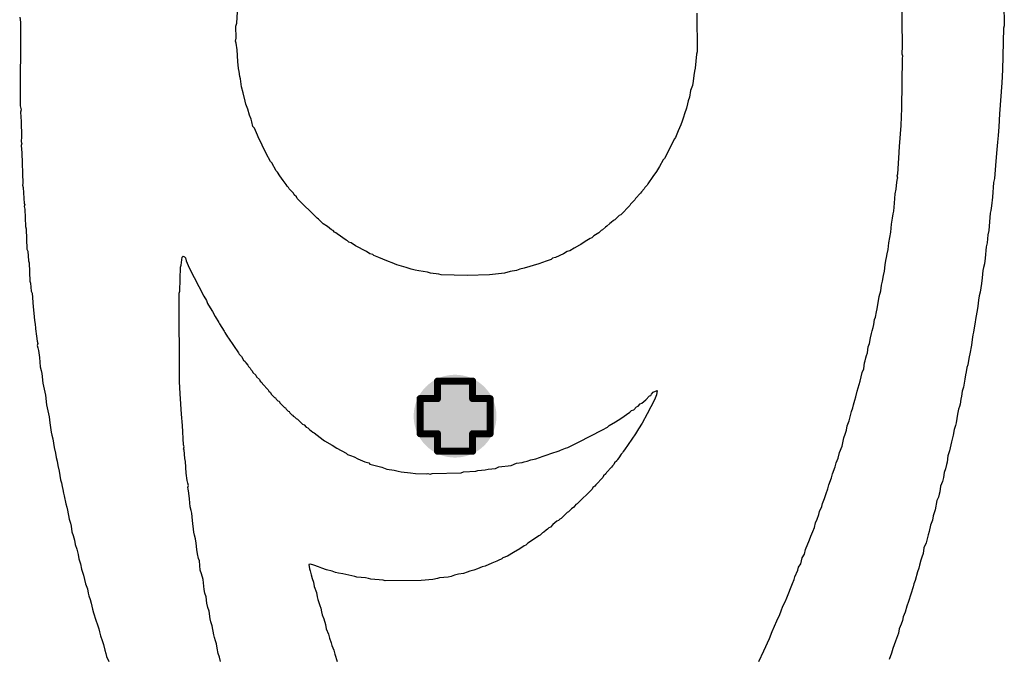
# Model space of a CAD drawing. Header units: inches. Extents: x -0.1 to 10.2, y 0 to 6.5.
# Tile 4 of 95: x 0.147 to 0.428, y 0.62 to 0.802. Entities that reach past the tile are written whole.
import ezdxf

# ---------------------------------------------------------------- set-up
doc = ezdxf.new("R2010")
doc.units = ezdxf.units.IN
doc.header["$MEASUREMENT"] = 0
for name, color, linetype in [('Bottom Layer', 5, 'Continuous'), ('Drill Drawing', 1, 'Continuous'), ('Top Layer', 1, 'Continuous'), ('Top Overlay', 2, 'Continuous'), ('Via Holes', 16, 'Continuous')]:
    doc.layers.add(name, color=color, linetype=linetype)

msp = doc.modelspace()

# ---------------------------------------------------------------- hatches: boundary and pattern name
at = {"layer": 'Bottom Layer'}
h = msp.add_hatch(color=5, dxfattribs=at)
edge = h.paths.add_edge_path()
edge.add_arc((0.27165, 0.68898), 0.01181, 0, 360)
at = {"layer": 'Top Layer'}
h = msp.add_hatch(color=1, dxfattribs=at)
edge = h.paths.add_edge_path()
edge.add_arc((0.27165, 0.68898), 0.01181, 0, 360)
at = {"layer": 'Via Holes'}
h = msp.add_hatch(color=7, dxfattribs=at)
edge = h.paths.add_edge_path()
edge.add_arc((0.27165, 0.68898), 0.00591, 0, 360)

# ---------------------------------------------------------------- linework, layer by layer
at = {"layer": 'Drill Drawing', "const_width": 0.002}
for points in [[(0.26665, 0.69398), (0.26665, 0.69898)], [(0.26665, 0.69898), (0.27665, 0.69898)], [(0.27665, 0.69398), (0.27665, 0.69898)], [(0.26165, 0.68398), (0.26165, 0.69398)], [(0.26165, 0.69398), (0.26665, 0.69398)], [(0.27665, 0.69398), (0.28165, 0.69398)], [(0.28165, 0.68398), (0.28165, 0.69398)], [(0.26165, 0.68398), (0.26665, 0.68398)], [(0.26665, 0.67898), (0.26665, 0.68398)], [(0.27665, 0.68398), (0.28165, 0.68398)], [(0.27665, 0.67898), (0.27665, 0.68398)], [(0.26665, 0.67898), (0.27665, 0.67898)]]:
    msp.add_lwpolyline(points, dxfattribs=at)
at = {"layer": 'Drill Drawing', "const_width": 0.001}
for points in [[(0.26615, 0.69898, 1), (0.26715, 0.69898, 1)], [(0.26615, 0.69898, 1), (0.26715, 0.69898, 1)], [(0.27615, 0.69898, 1), (0.27715, 0.69898, 1)], [(0.27615, 0.69898, 1), (0.27715, 0.69898, 1)], [(0.26115, 0.69398, 1), (0.26215, 0.69398, 1)], [(0.26115, 0.69398, 1), (0.26215, 0.69398, 1)], [(0.26615, 0.69398, 1), (0.26715, 0.69398, 1)], [(0.26615, 0.69398, 1), (0.26715, 0.69398, 1)], [(0.27615, 0.69398, 1), (0.27715, 0.69398, 1)], [(0.27615, 0.69398, 1), (0.27715, 0.69398, 1)], [(0.28115, 0.69398, 1), (0.28215, 0.69398, 1)], [(0.28115, 0.69398, 1), (0.28215, 0.69398, 1)], [(0.26115, 0.68398, 1), (0.26215, 0.68398, 1)], [(0.26115, 0.68398, 1), (0.26215, 0.68398, 1)], [(0.26615, 0.68398, 1), (0.26715, 0.68398, 1)], [(0.26615, 0.68398, 1), (0.26715, 0.68398, 1)], [(0.27615, 0.68398, 1), (0.27715, 0.68398, 1)], [(0.27615, 0.68398, 1), (0.27715, 0.68398, 1)], [(0.28115, 0.68398, 1), (0.28215, 0.68398, 1)], [(0.28115, 0.68398, 1), (0.28215, 0.68398, 1)], [(0.26615, 0.67898, 1), (0.26715, 0.67898, 1)], [(0.26615, 0.67898, 1), (0.26715, 0.67898, 1)], [(0.27615, 0.67898, 1), (0.27715, 0.67898, 1)], [(0.27615, 0.67898, 1), (0.27715, 0.67898, 1)]]:
    msp.add_lwpolyline(points, format="xyb", close=True, dxfattribs=at)
at = {"layer": 'Top Overlay'}
for p, q in [((0.39928, 0.79457), (0.39907, 0.80986)), ((0.42821, 0.80676), (0.42831, 0.80026)), ((0.20936, 0.80098), (0.20956, 0.80428)), ((0.34059, 0.80387), (0.34069, 0.79282)), ((0.14746, 0.80273), (0.14767, 0.80129)), ((0.14767, 0.80129), (0.14757, 0.77742)), ((0.20915, 0.80015), (0.20936, 0.80098)), ((0.20925, 0.79674), (0.20915, 0.80015)), ((0.42811, 0.79964), (0.4278, 0.78775)), ((0.42831, 0.80026), (0.42811, 0.79964)), ((0.20905, 0.79592), (0.20925, 0.79674)), ((0.20925, 0.7953), (0.20905, 0.79592)), ((0.20946, 0.79344), (0.20925, 0.7953)), ((0.20967, 0.79013), (0.20946, 0.79344)), ((0.34048, 0.7922), (0.34017, 0.78817)), ((0.34069, 0.79282), (0.34048, 0.7922)), ((0.39917, 0.7922), (0.39928, 0.79457)), ((0.39938, 0.79158), (0.39917, 0.7922)), ((0.20987, 0.78806), (0.20967, 0.79013)), ((0.39907, 0.7768), (0.39928, 0.79106)), ((0.39928, 0.79106), (0.39938, 0.79158)), ((0.21008, 0.78724), (0.20987, 0.78806)), ((0.21029, 0.78579), (0.21008, 0.78724)), ((0.33997, 0.78734), (0.33976, 0.7861)), ((0.34017, 0.78817), (0.33997, 0.78734)), ((0.4278, 0.78775), (0.42759, 0.78403)), ((0.21049, 0.78517), (0.21029, 0.78579)), ((0.2107, 0.7829), (0.21049, 0.78517)), ((0.33955, 0.78445), (0.33935, 0.78321)), ((0.33976, 0.7861), (0.33955, 0.78445)), ((0.42759, 0.78403), (0.42697, 0.77515)), ((0.21122, 0.78114), (0.2107, 0.7829)), ((0.21173, 0.77876), (0.21122, 0.78114)), ((0.33883, 0.78186), (0.33852, 0.7799)), ((0.33935, 0.78321), (0.33883, 0.78186)), ((0.21194, 0.77794), (0.21173, 0.77876)), ((0.3379, 0.77804), (0.33769, 0.7768)), ((0.33811, 0.77887), (0.3379, 0.77804)), ((0.33852, 0.7799), (0.33811, 0.77887)), ((0.14757, 0.77742), (0.14788, 0.77628)), ((0.14788, 0.77628), (0.14767, 0.77566)), ((0.14767, 0.77566), (0.14788, 0.77298)), ((0.21256, 0.77649), (0.21194, 0.77794)), ((0.21297, 0.77484), (0.21256, 0.77649)), ((0.33707, 0.77515), (0.33676, 0.77422)), ((0.33769, 0.7768), (0.33707, 0.77515)), ((0.39886, 0.77184), (0.39907, 0.7768)), ((0.42697, 0.77515), (0.42676, 0.77143)), ((0.14788, 0.77298), (0.14798, 0.76874)), ((0.21349, 0.7737), (0.21297, 0.77484)), ((0.2137, 0.77287), (0.21349, 0.7737)), ((0.21401, 0.77153), (0.2137, 0.77287)), ((0.33645, 0.77308), (0.33604, 0.77205)), ((0.33676, 0.77422), (0.33645, 0.77308)), ((0.21442, 0.77112), (0.21401, 0.77153)), ((0.21525, 0.76905), (0.21442, 0.77112)), ((0.33532, 0.77029), (0.33449, 0.76843)), ((0.33604, 0.77205), (0.33532, 0.77029)), ((0.39845, 0.76585), (0.39886, 0.77184)), ((0.42676, 0.77143), (0.42656, 0.76895)), ((0.14798, 0.76874), (0.14788, 0.76719)), ((0.14788, 0.76719), (0.14808, 0.76678)), ((0.14808, 0.76678), (0.14788, 0.76616)), ((0.21545, 0.76864), (0.21525, 0.76905)), ((0.21773, 0.76388), (0.21545, 0.76864)), ((0.33428, 0.76802), (0.33139, 0.76244)), ((0.33449, 0.76843), (0.33428, 0.76802)), ((0.42635, 0.76709), (0.42614, 0.76502)), ((0.42656, 0.76895), (0.42635, 0.76709)), ((0.14788, 0.76616), (0.14808, 0.76409)), ((0.14808, 0.76409), (0.14839, 0.75531)), ((0.39824, 0.76254), (0.39845, 0.76585)), ((0.42614, 0.76502), (0.42594, 0.76171)), ((0.21897, 0.76161), (0.21773, 0.76388)), ((0.21938, 0.7612), (0.21897, 0.76161)), ((0.22062, 0.75892), (0.21938, 0.7612)), ((0.33098, 0.76202), (0.32994, 0.76016)), ((0.33139, 0.76244), (0.33098, 0.76202)), ((0.39793, 0.7581), (0.39824, 0.76254)), ((0.42594, 0.76171), (0.42552, 0.75675)), ((0.22103, 0.75851), (0.22062, 0.75892)), ((0.22165, 0.75748), (0.22103, 0.75851)), ((0.32912, 0.75872), (0.32808, 0.75727)), ((0.32994, 0.76016), (0.32912, 0.75872)), ((0.22258, 0.75613), (0.22165, 0.75748)), ((0.22351, 0.755), (0.22258, 0.75613)), ((0.32808, 0.75727), (0.32664, 0.7552)), ((0.39742, 0.75365), (0.39762, 0.75572)), ((0.39762, 0.75572), (0.39783, 0.75675)), ((0.39773, 0.75748), (0.39793, 0.7581)), ((0.39793, 0.75686), (0.39773, 0.75748)), ((0.39783, 0.75675), (0.39793, 0.75686)), ((0.42521, 0.75562), (0.4249, 0.75138)), ((0.42552, 0.75675), (0.42521, 0.75562)), ((0.14839, 0.75531), (0.14829, 0.75479)), ((0.14829, 0.75479), (0.1485, 0.75417)), ((0.1485, 0.75417), (0.1487, 0.74962)), ((0.22372, 0.75458), (0.22351, 0.755)), ((0.22413, 0.75417), (0.22372, 0.75458)), ((0.22434, 0.75376), (0.22413, 0.75417)), ((0.22558, 0.75252), (0.22434, 0.75376)), ((0.32478, 0.75293), (0.32457, 0.75252)), ((0.3256, 0.75376), (0.32478, 0.75293)), ((0.32581, 0.75417), (0.3256, 0.75376)), ((0.32643, 0.75479), (0.32581, 0.75417)), ((0.32664, 0.7552), (0.32643, 0.75479)), ((0.39721, 0.75241), (0.39742, 0.75365)), ((0.22579, 0.7521), (0.22558, 0.75252)), ((0.22641, 0.75148), (0.22579, 0.7521)), ((0.22661, 0.75107), (0.22641, 0.75148)), ((0.2323, 0.74539), (0.22661, 0.75107)), ((0.32292, 0.75066), (0.32168, 0.74942)), ((0.32312, 0.75107), (0.32292, 0.75066)), ((0.32457, 0.75252), (0.32312, 0.75107)), ((0.397, 0.74973), (0.39721, 0.75241)), ((0.4249, 0.75138), (0.4247, 0.7489)), ((0.1487, 0.74962), (0.14891, 0.74942)), ((0.14891, 0.74942), (0.1487, 0.7488)), ((0.1487, 0.7488), (0.14891, 0.74797)), ((0.14891, 0.74797), (0.14912, 0.74301)), ((0.32147, 0.749), (0.31889, 0.74642)), ((0.32168, 0.74942), (0.32147, 0.749)), ((0.39659, 0.74663), (0.3968, 0.74745)), ((0.3968, 0.74745), (0.397, 0.74973)), ((0.42449, 0.74766), (0.42428, 0.74683)), ((0.4247, 0.7489), (0.42449, 0.74766)), ((0.23271, 0.74518), (0.2323, 0.74539)), ((0.23405, 0.74384), (0.23271, 0.74518)), ((0.31682, 0.74477), (0.3162, 0.74415)), ((0.31723, 0.74497), (0.31682, 0.74477)), ((0.31847, 0.74621), (0.31723, 0.74497)), ((0.31889, 0.74642), (0.31847, 0.74621)), ((0.39618, 0.74373), (0.39638, 0.74539)), ((0.39638, 0.74539), (0.39659, 0.74663)), ((0.42428, 0.74683), (0.42387, 0.74187)), ((0.14912, 0.74301), (0.14932, 0.74239)), ((0.14932, 0.74239), (0.14953, 0.7366)), ((0.23529, 0.74301), (0.23405, 0.74384)), ((0.23643, 0.74208), (0.23529, 0.74301)), ((0.23684, 0.74187), (0.23643, 0.74208)), ((0.23726, 0.74146), (0.23684, 0.74187)), ((0.23767, 0.74125), (0.23726, 0.74146)), ((0.31331, 0.74187), (0.31269, 0.74125)), ((0.31372, 0.74208), (0.31331, 0.74187)), ((0.31455, 0.74291), (0.31372, 0.74208)), ((0.31496, 0.74311), (0.31455, 0.74291)), ((0.31579, 0.74394), (0.31496, 0.74311)), ((0.3162, 0.74415), (0.31579, 0.74394)), ((0.39535, 0.73836), (0.39597, 0.74146)), ((0.39597, 0.74146), (0.39618, 0.74373)), ((0.42387, 0.74187), (0.42366, 0.74063)), ((0.23798, 0.74094), (0.23767, 0.74125)), ((0.24056, 0.73919), (0.23798, 0.74094)), ((0.24098, 0.73898), (0.24056, 0.73919)), ((0.24139, 0.73857), (0.24098, 0.73898)), ((0.30876, 0.73877), (0.30752, 0.73795)), ((0.31021, 0.7396), (0.30876, 0.73877)), ((0.31062, 0.73981), (0.31021, 0.7396)), ((0.31124, 0.74043), (0.31062, 0.73981)), ((0.31269, 0.74125), (0.31124, 0.74043)), ((0.42366, 0.74063), (0.42346, 0.73836)), ((0.14953, 0.7366), (0.14974, 0.73598)), ((0.14974, 0.73598), (0.14994, 0.7333)), ((0.24201, 0.73836), (0.24139, 0.73857)), ((0.24325, 0.73753), (0.24201, 0.73836)), ((0.24635, 0.73588), (0.24325, 0.73753)), ((0.24738, 0.73526), (0.24635, 0.73588)), ((0.30359, 0.73588), (0.30256, 0.73526)), ((0.30442, 0.73609), (0.30359, 0.73588)), ((0.30566, 0.73691), (0.30442, 0.73609)), ((0.30711, 0.73774), (0.30566, 0.73691)), ((0.30752, 0.73795), (0.30711, 0.73774)), ((0.39494, 0.73526), (0.39514, 0.7365)), ((0.39514, 0.7365), (0.39535, 0.73836)), ((0.42315, 0.73722), (0.42284, 0.73402)), ((0.42346, 0.73836), (0.42315, 0.73722)), ((0.14994, 0.7333), (0.15015, 0.73268)), ((0.19355, 0.73206), (0.19376, 0.73433)), ((0.19376, 0.73433), (0.19406, 0.73464)), ((0.19406, 0.73464), (0.19448, 0.73443)), ((0.19448, 0.73443), (0.19479, 0.73412)), ((0.19479, 0.73412), (0.19499, 0.7333)), ((0.19499, 0.7333), (0.19582, 0.73123)), ((0.24821, 0.73505), (0.24738, 0.73526)), ((0.24852, 0.73474), (0.24821, 0.73505)), ((0.24986, 0.73423), (0.24852, 0.73474)), ((0.251, 0.73371), (0.24986, 0.73423)), ((0.25265, 0.73309), (0.251, 0.73371)), ((0.25369, 0.73268), (0.25265, 0.73309)), ((0.2976, 0.73319), (0.29553, 0.73237)), ((0.29905, 0.73361), (0.2976, 0.73319)), ((0.29946, 0.73402), (0.29905, 0.73361)), ((0.30029, 0.73423), (0.29946, 0.73402)), ((0.30256, 0.73526), (0.30029, 0.73423)), ((0.39432, 0.73216), (0.39452, 0.7334)), ((0.39452, 0.7334), (0.39473, 0.73423)), ((0.39473, 0.73423), (0.39494, 0.73526)), ((0.42284, 0.73402), (0.42263, 0.73237)), ((0.15015, 0.73268), (0.15036, 0.72751)), ((0.19314, 0.72462), (0.19334, 0.73144)), ((0.19334, 0.73144), (0.19355, 0.73206)), ((0.19582, 0.73123), (0.19995, 0.72317)), ((0.25503, 0.73216), (0.25369, 0.73268)), ((0.25772, 0.73133), (0.25503, 0.73216)), ((0.25916, 0.73092), (0.25772, 0.73133)), ((0.2603, 0.73061), (0.25916, 0.73092)), ((0.26133, 0.7304), (0.2603, 0.73061)), ((0.26381, 0.72999), (0.26133, 0.7304)), ((0.28913, 0.73051), (0.28737, 0.7302)), ((0.29016, 0.73092), (0.28913, 0.73051)), ((0.2914, 0.73113), (0.29016, 0.73092)), ((0.29553, 0.73237), (0.2914, 0.73113)), ((0.3939, 0.72906), (0.39411, 0.7303)), ((0.39411, 0.7303), (0.39432, 0.73216)), ((0.42222, 0.73051), (0.42201, 0.72844)), ((0.42242, 0.73133), (0.42222, 0.73051)), ((0.42263, 0.73237), (0.42242, 0.73133)), ((0.15036, 0.72751), (0.15056, 0.72689)), ((0.26464, 0.72978), (0.26381, 0.72999)), ((0.26702, 0.72947), (0.26464, 0.72978)), ((0.26764, 0.72927), (0.26702, 0.72947)), ((0.27508, 0.72906), (0.26764, 0.72927)), ((0.28148, 0.72927), (0.27508, 0.72906)), ((0.28572, 0.72978), (0.28148, 0.72927)), ((0.28737, 0.7302), (0.28572, 0.72978)), ((0.39328, 0.72637), (0.39359, 0.72751)), ((0.39359, 0.72751), (0.3939, 0.72906)), ((0.42201, 0.72844), (0.4218, 0.72679)), ((0.15056, 0.72689), (0.15077, 0.72462)), ((0.15077, 0.72462), (0.15098, 0.724)), ((0.19293, 0.724), (0.19314, 0.72462)), ((0.39266, 0.72307), (0.39308, 0.72472)), ((0.39308, 0.72472), (0.39328, 0.72637)), ((0.4218, 0.72679), (0.42139, 0.72431)), ((0.15098, 0.724), (0.15129, 0.72017)), ((0.19303, 0.69889), (0.19293, 0.724)), ((0.19995, 0.72317), (0.20078, 0.72193)), ((0.20078, 0.72193), (0.20099, 0.7211)), ((0.39225, 0.72079), (0.39246, 0.72183)), ((0.39246, 0.72183), (0.39266, 0.72307)), ((0.42098, 0.72203), (0.42077, 0.72038)), ((0.42118, 0.72327), (0.42098, 0.72203)), ((0.42139, 0.72431), (0.42118, 0.72327)), ((0.15129, 0.72017), (0.15149, 0.71831)), ((0.20099, 0.7211), (0.20181, 0.71986)), ((0.20181, 0.71986), (0.20243, 0.71883)), ((0.39184, 0.71873), (0.39204, 0.71955)), ((0.39204, 0.71955), (0.39225, 0.72079)), ((0.42056, 0.71914), (0.42015, 0.71707)), ((0.42077, 0.72038), (0.42056, 0.71914)), ((0.15149, 0.71831), (0.1517, 0.71625)), ((0.1517, 0.71625), (0.15191, 0.71521)), ((0.20243, 0.71883), (0.20326, 0.71738)), ((0.20326, 0.71738), (0.20429, 0.71573)), ((0.39111, 0.71511), (0.39132, 0.71656)), ((0.39132, 0.71656), (0.39153, 0.71718)), ((0.39153, 0.71718), (0.39184, 0.71873)), ((0.42015, 0.71707), (0.41994, 0.71521)), ((0.15191, 0.71521), (0.15201, 0.71408)), ((0.15201, 0.71408), (0.15201, 0.71387)), ((0.15201, 0.71387), (0.15222, 0.7118)), ((0.20429, 0.71573), (0.2045, 0.71532)), ((0.2045, 0.71532), (0.20574, 0.71325)), ((0.3906, 0.71335), (0.39091, 0.71428)), ((0.39091, 0.71428), (0.39111, 0.71511)), ((0.41974, 0.71418), (0.41953, 0.71294)), ((0.41994, 0.71521), (0.41974, 0.71418)), ((0.15222, 0.7118), (0.15242, 0.71036)), ((0.20574, 0.71325), (0.20595, 0.71284)), ((0.20595, 0.71284), (0.20677, 0.7116)), ((0.20677, 0.7116), (0.20698, 0.71118)), ((0.20698, 0.71118), (0.20987, 0.70705)), ((0.38987, 0.70974), (0.39018, 0.71129)), ((0.39018, 0.71129), (0.39039, 0.71253)), ((0.39039, 0.71253), (0.3906, 0.71335)), ((0.41912, 0.71088), (0.41891, 0.70922)), ((0.41932, 0.71212), (0.41912, 0.71088)), ((0.41953, 0.71294), (0.41932, 0.71212)), ((0.15242, 0.71036), (0.15263, 0.70974)), ((0.15263, 0.70974), (0.15242, 0.70912)), ((0.15242, 0.70912), (0.15263, 0.7085)), ((0.15263, 0.7085), (0.15284, 0.70767)), ((0.38925, 0.70705), (0.38946, 0.70871)), ((0.38946, 0.70871), (0.38987, 0.70974)), ((0.41891, 0.70922), (0.4185, 0.70674)), ((0.15284, 0.70767), (0.15315, 0.70571)), ((0.15315, 0.70571), (0.15335, 0.70302)), ((0.20987, 0.70705), (0.21008, 0.70664)), ((0.21008, 0.70664), (0.2107, 0.70602)), ((0.2107, 0.70602), (0.21132, 0.70499)), ((0.21132, 0.70499), (0.21173, 0.70457)), ((0.38863, 0.70478), (0.38884, 0.70561)), ((0.38884, 0.70561), (0.38905, 0.70623)), ((0.38905, 0.70623), (0.38925, 0.70705)), ((0.41829, 0.70592), (0.41808, 0.70488)), ((0.4185, 0.70674), (0.41829, 0.70592)), ((0.15335, 0.70302), (0.15356, 0.70199)), ((0.21173, 0.70457), (0.21194, 0.70416)), ((0.21194, 0.70416), (0.21256, 0.70354)), ((0.21256, 0.70354), (0.21277, 0.70313)), ((0.21277, 0.70313), (0.21318, 0.70271)), ((0.21318, 0.70271), (0.21339, 0.7023)), ((0.21339, 0.7023), (0.2138, 0.70189)), ((0.38781, 0.70147), (0.38822, 0.70251)), ((0.38822, 0.70251), (0.38843, 0.70416)), ((0.38843, 0.70416), (0.38863, 0.70478)), ((0.41767, 0.70282), (0.41746, 0.70158)), ((0.41788, 0.70364), (0.41767, 0.70282)), ((0.41808, 0.70488), (0.41788, 0.70364)), ((0.15356, 0.70199), (0.15377, 0.70116)), ((0.15377, 0.70116), (0.15408, 0.69837)), ((0.2138, 0.70189), (0.21401, 0.70147)), ((0.21401, 0.70147), (0.21483, 0.70065)), ((0.21483, 0.70065), (0.21504, 0.70023)), ((0.21504, 0.70023), (0.21587, 0.69941)), ((0.21587, 0.69941), (0.21607, 0.69899)), ((0.38719, 0.69899), (0.38781, 0.70147)), ((0.41705, 0.69951), (0.41664, 0.69724)), ((0.41726, 0.70075), (0.41705, 0.69951)), ((0.41746, 0.70158), (0.41726, 0.70075)), ((0.15408, 0.69837), (0.15428, 0.69755)), ((0.15428, 0.69755), (0.15459, 0.69579)), ((0.19324, 0.69538), (0.19303, 0.69889)), ((0.21607, 0.69899), (0.21649, 0.69858)), ((0.21649, 0.69858), (0.21669, 0.69817)), ((0.21669, 0.69817), (0.21835, 0.69651)), ((0.21835, 0.69651), (0.21855, 0.6961)), ((0.38636, 0.6961), (0.38719, 0.69899)), ((0.41664, 0.69724), (0.41633, 0.6961)), ((0.15459, 0.69579), (0.1548, 0.69496)), ((0.1548, 0.69496), (0.15511, 0.69217)), ((0.19365, 0.68959), (0.19324, 0.69538)), ((0.21855, 0.6961), (0.21897, 0.69569)), ((0.21897, 0.69569), (0.21917, 0.69527)), ((0.21917, 0.69527), (0.2201, 0.69434)), ((0.2201, 0.69434), (0.22041, 0.69424)), ((0.22041, 0.69424), (0.22062, 0.69383)), ((0.22062, 0.69383), (0.22114, 0.69331)), ((0.32602, 0.69362), (0.32715, 0.69476)), ((0.32715, 0.69476), (0.32746, 0.69486)), ((0.32746, 0.69486), (0.32767, 0.69527)), ((0.32767, 0.69527), (0.32819, 0.69579)), ((0.32819, 0.69579), (0.32932, 0.69631)), ((0.32912, 0.69507), (0.3285, 0.69362)), ((0.32932, 0.69631), (0.32912, 0.69507)), ((0.38564, 0.69352), (0.38595, 0.69445)), ((0.38595, 0.69445), (0.38636, 0.6961)), ((0.41591, 0.69383), (0.41571, 0.69238)), ((0.41612, 0.69465), (0.41591, 0.69383)), ((0.41633, 0.6961), (0.41612, 0.69465)), ((0.15511, 0.69217), (0.15583, 0.68876)), ((0.22114, 0.69331), (0.22145, 0.69321)), ((0.22145, 0.69321), (0.22165, 0.69279)), ((0.22165, 0.69279), (0.223, 0.69145)), ((0.223, 0.69145), (0.22331, 0.69135)), ((0.22331, 0.69135), (0.22351, 0.69093)), ((0.22351, 0.69093), (0.22403, 0.69042)), ((0.32261, 0.69083), (0.32343, 0.69166)), ((0.32343, 0.69166), (0.32385, 0.69186)), ((0.32385, 0.69186), (0.32447, 0.69248)), ((0.32447, 0.69248), (0.32488, 0.69269)), ((0.32488, 0.69269), (0.32602, 0.69362)), ((0.3285, 0.69362), (0.32643, 0.68969)), ((0.38471, 0.69031), (0.38512, 0.69135)), ((0.38512, 0.69135), (0.38533, 0.69217)), ((0.38533, 0.69217), (0.38564, 0.69352)), ((0.41529, 0.69093), (0.41498, 0.68959)), ((0.4155, 0.69176), (0.41529, 0.69093)), ((0.41571, 0.69238), (0.4155, 0.69176)), ((0.15583, 0.68876), (0.15604, 0.68711)), ((0.19386, 0.68628), (0.19365, 0.68959)), ((0.22403, 0.69042), (0.22434, 0.69031)), ((0.22434, 0.69031), (0.22455, 0.6899)), ((0.22455, 0.6899), (0.22506, 0.68938)), ((0.22506, 0.68938), (0.22537, 0.68928)), ((0.22537, 0.68928), (0.22548, 0.68897)), ((0.22548, 0.68897), (0.22589, 0.68876)), ((0.22589, 0.68876), (0.2263, 0.68835)), ((0.2263, 0.68835), (0.22672, 0.68814)), ((0.22672, 0.68814), (0.22816, 0.6867)), ((0.31744, 0.68732), (0.31889, 0.68835)), ((0.31889, 0.68835), (0.32147, 0.69011)), ((0.32147, 0.69011), (0.32199, 0.69062)), ((0.32199, 0.69062), (0.32261, 0.69083)), ((0.32643, 0.68969), (0.32498, 0.68701)), ((0.38409, 0.68763), (0.38429, 0.68845)), ((0.38429, 0.68845), (0.38471, 0.69031)), ((0.41498, 0.68959), (0.41457, 0.68711)), ((0.15604, 0.68711), (0.15645, 0.68442)), ((0.19417, 0.68081), (0.19386, 0.68628)), ((0.22816, 0.6867), (0.22858, 0.68649)), ((0.22858, 0.68649), (0.2292, 0.68587)), ((0.2292, 0.68587), (0.22961, 0.68566)), ((0.22961, 0.68566), (0.23023, 0.68504)), ((0.31372, 0.68504), (0.31517, 0.68587)), ((0.31517, 0.68587), (0.31558, 0.68628)), ((0.31558, 0.68628), (0.31744, 0.68732)), ((0.32395, 0.68535), (0.32312, 0.68391)), ((0.32498, 0.68701), (0.32395, 0.68535)), ((0.38326, 0.68494), (0.38347, 0.68618)), ((0.38347, 0.68618), (0.38409, 0.68763)), ((0.41436, 0.68628), (0.41405, 0.68515)), ((0.41457, 0.68711), (0.41436, 0.68628)), ((0.15645, 0.68442), (0.15666, 0.6836)), ((0.15666, 0.6836), (0.15687, 0.68256)), ((0.15687, 0.68256), (0.15728, 0.68008)), ((0.23023, 0.68504), (0.23064, 0.68484)), ((0.23064, 0.68484), (0.23106, 0.68442)), ((0.23106, 0.68442), (0.23147, 0.68422)), ((0.23147, 0.68422), (0.23405, 0.68225)), ((0.3069, 0.68153), (0.31372, 0.68504)), ((0.32312, 0.68391), (0.32209, 0.68246)), ((0.38202, 0.68039), (0.38254, 0.68277)), ((0.38254, 0.68277), (0.38295, 0.6838)), ((0.38295, 0.6838), (0.38326, 0.68494)), ((0.41374, 0.6836), (0.41343, 0.68246)), ((0.41405, 0.68515), (0.41374, 0.6836)), ((0.15728, 0.68008), (0.15769, 0.67843)), ((0.19437, 0.68019), (0.19417, 0.68081)), ((0.19417, 0.67957), (0.19437, 0.68019)), ((0.23405, 0.68225), (0.23436, 0.68194)), ((0.23436, 0.68194), (0.23664, 0.6807)), ((0.23664, 0.6807), (0.23788, 0.67988)), ((0.23788, 0.67988), (0.24056, 0.67843)), ((0.30173, 0.67926), (0.30318, 0.67988)), ((0.30318, 0.67988), (0.3038, 0.68008)), ((0.3038, 0.68008), (0.3069, 0.68153)), ((0.32209, 0.68246), (0.32002, 0.67936)), ((0.3813, 0.67864), (0.38202, 0.68039)), ((0.41323, 0.68163), (0.41271, 0.67905)), ((0.41343, 0.68246), (0.41323, 0.68163)), ((0.15769, 0.67843), (0.1579, 0.67719)), ((0.1579, 0.67719), (0.15811, 0.67616)), ((0.19438, 0.67936), (0.19417, 0.67957)), ((0.19458, 0.67688), (0.19438, 0.67936)), ((0.19479, 0.67605), (0.19458, 0.67688)), ((0.24056, 0.67843), (0.24098, 0.67802)), ((0.24098, 0.67802), (0.2418, 0.67781)), ((0.2418, 0.67781), (0.24284, 0.6774)), ((0.24284, 0.6774), (0.24387, 0.67678)), ((0.29471, 0.67678), (0.29677, 0.6776)), ((0.29677, 0.6776), (0.29791, 0.67791)), ((0.29791, 0.67791), (0.29894, 0.67833)), ((0.29894, 0.67833), (0.30132, 0.67905)), ((0.30132, 0.67905), (0.30173, 0.67926)), ((0.31837, 0.67709), (0.31796, 0.67667)), ((0.31899, 0.67812), (0.31837, 0.67709)), ((0.3194, 0.67853), (0.31899, 0.67812)), ((0.31961, 0.67895), (0.3194, 0.67853)), ((0.32002, 0.67936), (0.31961, 0.67895)), ((0.38037, 0.67564), (0.38088, 0.67698)), ((0.38088, 0.67698), (0.3813, 0.67864)), ((0.41219, 0.67771), (0.41199, 0.67585)), ((0.41271, 0.67905), (0.41219, 0.67771)), ((0.15811, 0.67616), (0.15831, 0.67492)), ((0.15831, 0.67492), (0.15873, 0.67326)), ((0.19499, 0.67275), (0.19479, 0.67605)), ((0.24387, 0.67678), (0.24594, 0.67595)), ((0.24594, 0.67595), (0.24707, 0.67564)), ((0.24707, 0.67564), (0.24738, 0.67533)), ((0.24738, 0.67533), (0.24883, 0.67492)), ((0.24883, 0.67492), (0.24966, 0.67471)), ((0.24966, 0.67471), (0.25079, 0.6744)), ((0.25079, 0.6744), (0.25214, 0.67388)), ((0.28107, 0.67388), (0.28314, 0.67409)), ((0.28314, 0.67409), (0.28417, 0.6745)), ((0.28417, 0.6745), (0.28768, 0.67492)), ((0.28768, 0.67492), (0.28913, 0.67554)), ((0.28913, 0.67554), (0.29078, 0.67574)), ((0.29078, 0.67574), (0.2914, 0.67595)), ((0.2914, 0.67595), (0.29223, 0.67616)), ((0.29223, 0.67616), (0.29326, 0.67657)), ((0.29326, 0.67657), (0.29471, 0.67678)), ((0.3163, 0.6744), (0.31486, 0.67295)), ((0.31651, 0.67481), (0.3163, 0.6744)), ((0.31692, 0.67523), (0.31651, 0.67481)), ((0.31713, 0.67564), (0.31692, 0.67523)), ((0.31775, 0.67626), (0.31713, 0.67564)), ((0.31796, 0.67667), (0.31775, 0.67626)), ((0.37933, 0.67254), (0.38006, 0.6745)), ((0.38006, 0.6745), (0.38037, 0.67564)), ((0.41178, 0.67523), (0.41157, 0.67399)), ((0.41199, 0.67585), (0.41178, 0.67523)), ((0.15873, 0.67326), (0.15914, 0.67078)), ((0.1952, 0.67068), (0.19499, 0.67275)), ((0.25214, 0.67388), (0.25431, 0.67357)), ((0.25431, 0.67357), (0.25544, 0.67326)), ((0.25544, 0.67326), (0.25627, 0.67306)), ((0.25627, 0.67306), (0.25896, 0.67285)), ((0.25896, 0.67285), (0.2604, 0.67264)), ((0.2604, 0.67264), (0.2634, 0.67254)), ((0.2634, 0.67254), (0.26392, 0.67264)), ((0.26392, 0.67264), (0.26454, 0.67244)), ((0.26454, 0.67244), (0.26516, 0.67264)), ((0.26516, 0.67264), (0.27342, 0.67285)), ((0.27342, 0.67285), (0.27404, 0.67306)), ((0.27404, 0.67306), (0.27756, 0.67326)), ((0.27756, 0.67326), (0.27818, 0.67347)), ((0.27818, 0.67347), (0.28024, 0.67368)), ((0.28024, 0.67368), (0.28107, 0.67388)), ((0.31382, 0.67151), (0.31176, 0.66944)), ((0.31403, 0.67192), (0.31382, 0.67151)), ((0.31465, 0.67254), (0.31403, 0.67192)), ((0.31486, 0.67295), (0.31465, 0.67254)), ((0.3783, 0.66944), (0.37902, 0.6714)), ((0.37902, 0.6714), (0.37933, 0.67254)), ((0.41095, 0.67151), (0.41064, 0.67037)), ((0.41116, 0.67295), (0.41095, 0.67151)), ((0.41157, 0.67399), (0.41116, 0.67295)), ((0.15914, 0.67078), (0.15935, 0.66996)), ((0.15935, 0.66996), (0.15955, 0.66892)), ((0.15955, 0.66892), (0.15976, 0.6681)), ((0.19541, 0.66985), (0.1952, 0.67068)), ((0.19561, 0.66923), (0.19541, 0.66985)), ((0.19541, 0.66861), (0.19561, 0.66923)), ((0.19551, 0.6683), (0.19541, 0.66861)), ((0.31093, 0.66861), (0.31072, 0.6682)), ((0.31155, 0.66903), (0.31093, 0.66861)), ((0.31176, 0.66944), (0.31155, 0.66903)), ((0.37799, 0.6683), (0.3783, 0.66944)), ((0.41013, 0.66903), (0.40992, 0.66737)), ((0.41064, 0.67037), (0.41013, 0.66903)), ((0.15976, 0.6681), (0.15997, 0.66706)), ((0.15997, 0.66706), (0.16017, 0.66624)), ((0.16017, 0.66624), (0.16059, 0.66396)), ((0.19572, 0.66706), (0.19551, 0.6683)), ((0.19592, 0.66541), (0.19572, 0.66706)), ((0.31072, 0.6682), (0.30649, 0.66396)), ((0.37706, 0.66551), (0.37747, 0.66696)), ((0.37747, 0.66696), (0.37799, 0.6683)), ((0.40951, 0.66593), (0.40909, 0.66489)), ((0.40971, 0.66675), (0.40951, 0.66593)), ((0.40992, 0.66737), (0.40971, 0.66675)), ((0.16059, 0.66396), (0.1609, 0.66303)), ((0.1609, 0.66303), (0.1611, 0.66221)), ((0.19613, 0.66314), (0.19592, 0.66541)), ((0.19634, 0.6621), (0.19613, 0.66314)), ((0.30556, 0.66303), (0.30483, 0.66252)), ((0.30607, 0.66376), (0.30556, 0.66303)), ((0.30649, 0.66396), (0.30607, 0.66376)), ((0.37561, 0.66179), (0.37623, 0.66324)), ((0.37623, 0.66324), (0.37644, 0.66407)), ((0.37644, 0.66407), (0.37706, 0.66551)), ((0.40909, 0.66489), (0.40858, 0.66231)), ((0.1611, 0.66221), (0.16162, 0.65962)), ((0.19654, 0.66128), (0.19634, 0.6621)), ((0.19675, 0.65921), (0.19654, 0.66128)), ((0.30359, 0.66148), (0.30194, 0.65983)), ((0.30401, 0.66169), (0.30359, 0.66148)), ((0.30483, 0.66252), (0.30401, 0.66169)), ((0.37489, 0.65962), (0.37541, 0.66097)), ((0.37541, 0.66097), (0.37561, 0.66179)), ((0.40806, 0.66055), (0.40785, 0.65931)), ((0.40827, 0.66138), (0.40806, 0.66055)), ((0.40858, 0.66231), (0.40827, 0.66138)), ((0.16162, 0.65962), (0.16193, 0.65849)), ((0.16193, 0.65849), (0.16214, 0.65766)), ((0.16214, 0.65766), (0.16234, 0.65601)), ((0.19717, 0.6559), (0.19675, 0.65921)), ((0.29884, 0.65735), (0.29843, 0.65714)), ((0.29956, 0.65807), (0.29884, 0.65735)), ((0.3007, 0.659), (0.29956, 0.65807)), ((0.30111, 0.65921), (0.3007, 0.659)), ((0.30153, 0.65962), (0.30111, 0.65921)), ((0.30194, 0.65983), (0.30153, 0.65962)), ((0.37365, 0.65611), (0.37417, 0.65725)), ((0.37417, 0.65725), (0.37448, 0.65859)), ((0.37448, 0.65859), (0.37489, 0.65962)), ((0.40723, 0.65787), (0.40692, 0.65611)), ((0.40785, 0.65931), (0.40723, 0.65787)), ((0.16234, 0.65601), (0.16276, 0.65497)), ((0.16276, 0.65497), (0.16307, 0.65363)), ((0.19737, 0.65508), (0.19717, 0.6559)), ((0.19758, 0.65404), (0.19737, 0.65508)), ((0.29553, 0.65487), (0.29285, 0.65301)), ((0.29595, 0.65508), (0.29553, 0.65487)), ((0.29657, 0.6557), (0.29595, 0.65508)), ((0.29698, 0.6559), (0.29657, 0.6557)), ((0.2976, 0.65652), (0.29698, 0.6559)), ((0.29801, 0.65673), (0.2976, 0.65652)), ((0.29843, 0.65714), (0.29801, 0.65673)), ((0.37272, 0.65373), (0.37313, 0.65477)), ((0.37313, 0.65477), (0.37365, 0.65611)), ((0.40661, 0.65518), (0.40641, 0.65435)), ((0.40692, 0.65611), (0.40661, 0.65518)), ((0.16307, 0.65363), (0.16327, 0.65239)), ((0.16327, 0.65239), (0.16379, 0.65105)), ((0.19778, 0.6528), (0.19758, 0.65404)), ((0.19799, 0.65094), (0.19778, 0.6528)), ((0.2914, 0.65198), (0.29016, 0.65115)), ((0.29181, 0.65218), (0.2914, 0.65198)), ((0.29243, 0.6528), (0.29181, 0.65218)), ((0.29285, 0.65301), (0.29243, 0.6528)), ((0.37159, 0.65094), (0.37272, 0.65373)), ((0.40599, 0.65291), (0.40537, 0.65146)), ((0.40641, 0.65435), (0.40599, 0.65291)), ((0.16379, 0.65105), (0.1641, 0.6495)), ((0.1641, 0.6495), (0.16431, 0.64826)), ((0.1982, 0.6497), (0.19799, 0.65094)), ((0.19851, 0.64836), (0.1982, 0.6497)), ((0.28665, 0.64908), (0.2853, 0.64857)), ((0.2883, 0.65012), (0.28665, 0.64908)), ((0.29016, 0.65115), (0.2883, 0.65012)), ((0.37066, 0.64857), (0.37128, 0.6496)), ((0.37128, 0.6496), (0.37159, 0.65094)), ((0.40475, 0.64877), (0.40455, 0.64795)), ((0.40517, 0.64981), (0.40475, 0.64877)), ((0.40537, 0.65146), (0.40517, 0.64981)), ((0.16431, 0.64826), (0.16482, 0.64691)), ((0.16482, 0.64691), (0.16513, 0.64536)), ((0.19871, 0.64774), (0.19851, 0.64836)), ((0.19892, 0.64505), (0.19871, 0.64774)), ((0.23044, 0.64681), (0.22992, 0.64671)), ((0.22992, 0.64671), (0.23013, 0.64547)), ((0.23137, 0.6465), (0.23044, 0.64681)), ((0.23271, 0.64598), (0.23137, 0.6465)), ((0.23364, 0.64567), (0.23271, 0.64598)), ((0.27942, 0.64598), (0.27807, 0.64547)), ((0.28024, 0.64619), (0.27942, 0.64598)), ((0.2821, 0.64702), (0.28024, 0.64619)), ((0.28355, 0.64764), (0.2821, 0.64702)), ((0.28396, 0.64784), (0.28355, 0.64764)), ((0.28499, 0.64826), (0.28396, 0.64784)), ((0.2853, 0.64857), (0.28499, 0.64826)), ((0.36962, 0.64588), (0.37024, 0.64691)), ((0.37024, 0.64691), (0.37066, 0.64857)), ((0.40413, 0.6465), (0.40393, 0.64567)), ((0.40455, 0.64795), (0.40413, 0.6465)), ((0.16513, 0.64536), (0.16565, 0.64361)), ((0.16565, 0.64361), (0.16627, 0.64113)), ((0.19933, 0.64402), (0.19892, 0.64505)), ((0.19975, 0.64237), (0.19933, 0.64402)), ((0.23013, 0.64547), (0.23033, 0.64485)), ((0.23033, 0.64485), (0.23064, 0.64371)), ((0.23064, 0.64371), (0.23085, 0.64268)), ((0.23498, 0.64516), (0.23364, 0.64567)), ((0.23664, 0.64474), (0.23498, 0.64516)), ((0.23757, 0.64443), (0.23664, 0.64474)), ((0.23839, 0.64423), (0.23757, 0.64443)), ((0.23963, 0.64402), (0.23839, 0.64423)), ((0.24046, 0.64381), (0.23963, 0.64402)), ((0.24304, 0.6433), (0.24046, 0.64381)), ((0.24366, 0.64309), (0.24304, 0.6433)), ((0.27053, 0.6433), (0.2697, 0.64309)), ((0.27146, 0.64361), (0.27053, 0.6433)), ((0.2726, 0.64392), (0.27146, 0.64361)), ((0.27404, 0.64412), (0.2726, 0.64392)), ((0.27508, 0.64454), (0.27404, 0.64412)), ((0.2759, 0.64474), (0.27508, 0.64454)), ((0.27704, 0.64505), (0.2759, 0.64474)), ((0.27807, 0.64547), (0.27704, 0.64505)), ((0.36838, 0.64237), (0.36859, 0.64319)), ((0.36859, 0.64319), (0.36942, 0.64505)), ((0.36942, 0.64505), (0.36962, 0.64588)), ((0.40351, 0.64464), (0.40289, 0.64216)), ((0.40393, 0.64567), (0.40351, 0.64464)), ((0.16627, 0.64113), (0.16679, 0.63978)), ((0.20006, 0.63958), (0.19975, 0.64237)), ((0.23085, 0.64268), (0.23126, 0.64164)), ((0.23126, 0.64164), (0.23147, 0.6404)), ((0.23147, 0.6404), (0.23209, 0.63875)), ((0.24614, 0.64288), (0.24366, 0.64309)), ((0.24697, 0.64268), (0.24614, 0.64288)), ((0.24759, 0.64247), (0.24697, 0.64268)), ((0.2511, 0.64226), (0.24759, 0.64247)), ((0.25172, 0.64206), (0.2511, 0.64226)), ((0.26195, 0.64216), (0.25172, 0.64206)), ((0.26526, 0.64237), (0.26195, 0.64216)), ((0.2666, 0.64268), (0.26526, 0.64237)), ((0.26722, 0.64288), (0.2666, 0.64268)), ((0.2697, 0.64309), (0.26722, 0.64288)), ((0.36632, 0.6372), (0.36787, 0.64123)), ((0.36787, 0.64123), (0.36838, 0.64237)), ((0.40248, 0.64113), (0.40227, 0.6403)), ((0.40289, 0.64216), (0.40248, 0.64113)), ((0.16679, 0.63978), (0.16699, 0.63854)), ((0.16699, 0.63854), (0.1672, 0.63772)), ((0.1672, 0.63772), (0.16761, 0.63668)), ((0.20026, 0.63854), (0.20006, 0.63958)), ((0.20068, 0.63751), (0.20026, 0.63854)), ((0.23209, 0.63875), (0.2323, 0.63751)), ((0.40227, 0.6403), (0.40103, 0.63617)), ((0.16761, 0.63668), (0.16782, 0.63565)), ((0.16782, 0.63565), (0.16823, 0.634)), ((0.20088, 0.63565), (0.20068, 0.63751)), ((0.20109, 0.63441), (0.20088, 0.63565)), ((0.2323, 0.63751), (0.2325, 0.63668)), ((0.2325, 0.63668), (0.23312, 0.63503)), ((0.23312, 0.63503), (0.23333, 0.6342)), ((0.36466, 0.63348), (0.36518, 0.63482)), ((0.36518, 0.63482), (0.3658, 0.63606)), ((0.3658, 0.63606), (0.36632, 0.6372)), ((0.40052, 0.63482), (0.4, 0.63307)), ((0.40103, 0.63617), (0.40052, 0.63482)), ((0.16823, 0.634), (0.16854, 0.63286)), ((0.16854, 0.63286), (0.16916, 0.63079)), ((0.2015, 0.63338), (0.20109, 0.63441)), ((0.20181, 0.63121), (0.2015, 0.63338)), ((0.23333, 0.6342), (0.23354, 0.63317)), ((0.23354, 0.63317), (0.23374, 0.63234)), ((0.23374, 0.63234), (0.23426, 0.63121)), ((0.36342, 0.63059), (0.36425, 0.63245)), ((0.36425, 0.63245), (0.36466, 0.63348)), ((0.4, 0.63307), (0.39948, 0.63172)), ((0.16916, 0.63079), (0.16968, 0.62945)), ((0.16968, 0.62945), (0.16999, 0.62831)), ((0.20202, 0.63038), (0.20181, 0.63121)), ((0.20233, 0.62924), (0.20202, 0.63038)), ((0.20285, 0.62666), (0.20233, 0.62924)), ((0.23426, 0.63121), (0.23467, 0.62955)), ((0.23467, 0.62955), (0.23488, 0.62831)), ((0.36208, 0.62759), (0.3628, 0.62914)), ((0.3628, 0.62914), (0.36342, 0.63059)), ((0.39886, 0.62966), (0.39835, 0.62831)), ((0.39928, 0.63069), (0.39886, 0.62966)), ((0.39948, 0.63172), (0.39928, 0.63069)), ((0.16999, 0.62831), (0.1702, 0.62749)), ((0.1702, 0.62749), (0.17051, 0.62635)), ((0.17051, 0.62635), (0.17102, 0.62501)), ((0.20305, 0.62583), (0.20285, 0.62666)), ((0.23488, 0.62831), (0.2355, 0.62687)), ((0.2355, 0.62687), (0.23581, 0.62573)), ((0.36136, 0.62563), (0.36208, 0.62759)), ((0.39814, 0.62707), (0.39752, 0.62563)), ((0.39835, 0.62831), (0.39814, 0.62707)), ((0.17102, 0.62501), (0.17133, 0.62387)), ((0.17133, 0.62387), (0.17175, 0.62222)), ((0.20336, 0.6249), (0.20305, 0.62583)), ((0.20357, 0.62408), (0.20336, 0.6249)), ((0.20378, 0.62284), (0.20357, 0.62408)), ((0.23581, 0.62573), (0.23633, 0.62439)), ((0.23633, 0.62439), (0.23653, 0.62356)), ((0.23653, 0.62356), (0.23705, 0.62222)), ((0.3597, 0.62211), (0.36136, 0.62563)), ((0.39731, 0.6248), (0.39649, 0.62274)), ((0.39752, 0.62563), (0.39731, 0.6248)), ((0.17175, 0.62222), (0.17206, 0.62129)), ((0.17206, 0.62129), (0.17226, 0.62046)), ((0.20409, 0.62129), (0.20378, 0.62284)), ((0.2045, 0.62026), (0.20409, 0.62129)), ((0.23705, 0.62222), (0.23736, 0.62108)), ((0.23736, 0.62108), (0.23798, 0.61902)), ((0.35826, 0.61902), (0.3597, 0.62211)), ((0.39618, 0.62139), (0.39545, 0.61964)), ((0.39649, 0.62274), (0.39618, 0.62139)), ((0.17226, 0.62046), (0.17288, 0.61902)), ((0.20471, 0.61902), (0.2045, 0.62026))]:
    msp.add_line(p, q, dxfattribs=at)

doc.saveas('drawing.dxf')
